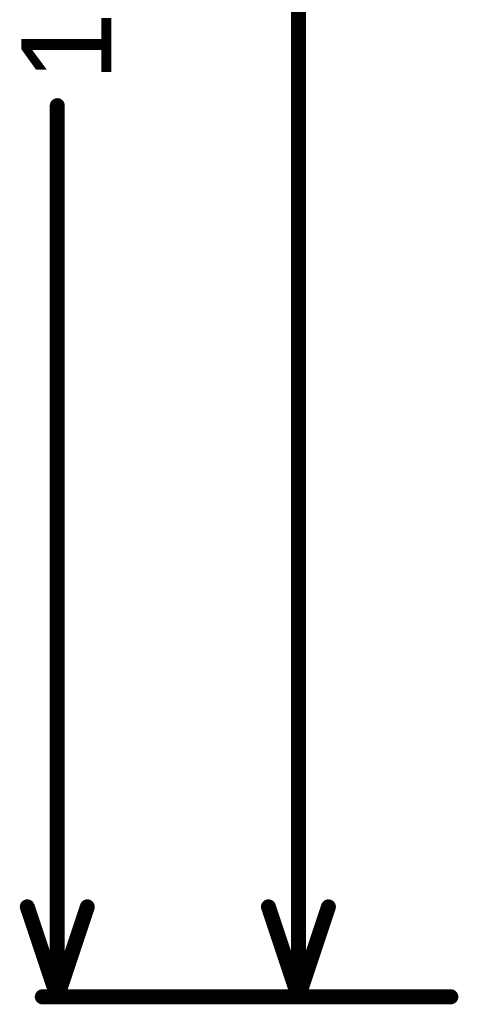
# Model space of a CAD drawing. Header units: inches. Extents: x -2.3 to 12.7, y -2.8 to 6.7.
# Tile 3 of 171: x -0.298 to -0.006, y -0.005 to 0.652. Entities that reach past the tile are written whole.
import ezdxf

# ---------------------------------------------------------------- set-up
doc = ezdxf.new("R2010")
doc.units = ezdxf.units.IN
doc.header["$MEASUREMENT"] = 0
doc.layers.add('M2 Board Dimensions', color=216, linetype='Continuous')
doc.styles.add('Arial', font='txt', dxfattribs={"height": 0.2})

msp = doc.modelspace()

# ---------------------------------------------------------------- linework, layer by layer
at = {"layer": 'M2 Board Dimensions'}
for points in [[(-0.11262, 0, 0.01, 0.01, 0), (-0.11262, 0.66495, 0.01, 0.01, 0)], [(-0.27341, 0, 0.01, 0.01, 0), (-0.27341, 0.59444, 0.01, 0.01, 0)], [(-0.29341, 0.06, 0.01, 0.01, 0), (-0.27341, 0, 0.01, 0.01, 0)], [(-0.27341, 0, 0.01, 0.01, 0), (-0.25341, 0.06, 0.01, 0.01, 0)], [(-0.13262, 0.06, 0.01, 0.01, 0), (-0.11262, 0, 0.01, 0.01, 0)], [(-0.11262, 0, 0.01, 0.01, 0), (-0.09262, 0.06, 0.01, 0.01, 0)], [(-0.28341, 0, 0.01, 0.01, 0), (-0.11262, 0, 0.01, 0.01, 0)], [(-0.12262, 0, 0.01, 0.01, 0), (-0.011, 0, 0.01, 0.01, 0)]]:
    msp.add_lwpolyline(points, format="xyseb", dxfattribs=at)
for points in [[(-0.27591, 0.59444, 0.005, 0.005, 1), (-0.27091, 0.59444, 0.005, 0.005, 1)], [(-0.29591, 0.06, 0.005, 0.005, 1), (-0.29091, 0.06, 0.005, 0.005, 1)], [(-0.25591, 0.06, 0.005, 0.005, 1), (-0.25091, 0.06, 0.005, 0.005, 1)], [(-0.13512, 0.06, 0.005, 0.005, 1), (-0.13012, 0.06, 0.005, 0.005, 1)], [(-0.09512, 0.06, 0.005, 0.005, 1), (-0.09012, 0.06, 0.005, 0.005, 1)], [(-0.28591, 0, 0.005, 0.005, 1), (-0.28091, 0, 0.005, 0.005, 1)], [(-0.27591, 0, 0.005, 0.005, 1), (-0.27091, 0, 0.005, 0.005, 1)], [(-0.27591, 0, 0.005, 0.005, 1), (-0.27091, 0, 0.005, 0.005, 1)], [(-0.27591, 0, 0.005, 0.005, 1), (-0.27091, 0, 0.005, 0.005, 1)], [(-0.12512, 0, 0.005, 0.005, 1), (-0.12012, 0, 0.005, 0.005, 1)], [(-0.11512, 0, 0.005, 0.005, 1), (-0.11012, 0, 0.005, 0.005, 1)], [(-0.11512, 0, 0.005, 0.005, 1), (-0.11012, 0, 0.005, 0.005, 1)], [(-0.11512, 0, 0.005, 0.005, 1), (-0.11012, 0, 0.005, 0.005, 1)], [(-0.11512, 0, 0.005, 0.005, 1), (-0.11012, 0, 0.005, 0.005, 1)], [(-0.0135, 0, 0.005, 0.005, 1), (-0.0085, 0, 0.005, 0.005, 1)]]:
    msp.add_lwpolyline(points, format="xyseb", close=True, dxfattribs=at)

# ---------------------------------------------------------------- texts
at = {"layer": 'M2 Board Dimensions', "style": 'Arial'}
msp.add_text('1632.75', height=0.06, rotation=90, dxfattribs=at).set_placement((-0.23742, 0.61044))

doc.saveas('drawing.dxf')
